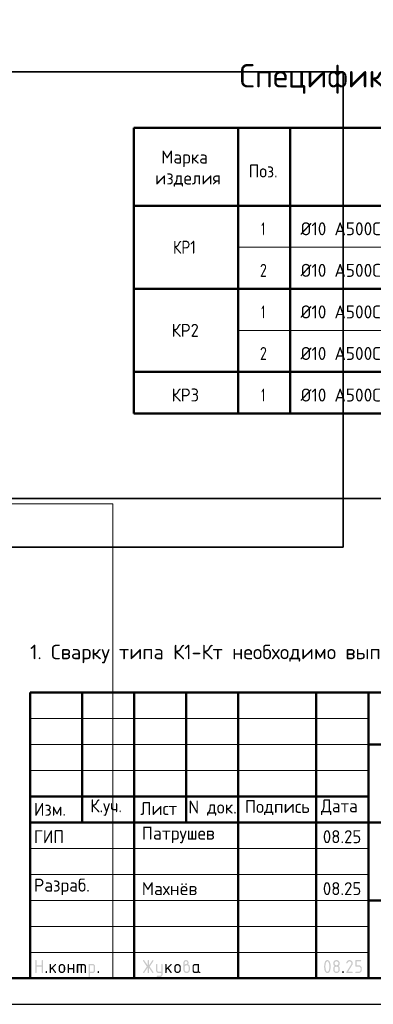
# Model space of a CAD drawing. Header units: millimetres. Extents: x 0 to 42000, y 0 to 29700.
# Tile 4 of 6: x 22801 to 29594, y 0 to 18951. Entities that reach past the tile are written whole.
import ezdxf

# ---------------------------------------------------------------- set-up
doc = ezdxf.new("R2010")
doc.units = ezdxf.units.MM
doc.layers.add('Standard', color=7, linetype='Continuous', lineweight=25)
doc.layers.add('Общий01', color=7, linetype='Continuous', lineweight=13)
doc.styles.add('ISOCPEUR', font='txt')

msp = doc.modelspace()

# ---------------------------------------------------------------- hatches: boundary and pattern name
at = {"layer": 'Standard', "linetype": 'Continuous', "lineweight": 25, "transparency": 33554687}
for points in [[(23099, 614), (23099, 839), (23099, 840), (23099, 842), (23099, 843), (23100, 844), (23100, 845), (23101, 846), (23101, 847), (23102, 848), (23103, 849), (23104, 850), (23105, 850), (23106, 851), (23107, 851), (23109, 851), (23110, 851), (23112, 851), (23113, 851), (23115, 851), (23116, 851), (23117, 851), (23118, 850), (23119, 850), (23120, 849), (23121, 848), (23122, 847), (23122, 846), (23123, 845), (23123, 844), (23124, 843), (23124, 842), (23124, 840), (23124, 839), (23124, 751), (23224, 751), (23224, 839), (23224, 840), (23224, 842), (23224, 843), (23225, 844), (23225, 845), (23226, 846), (23226, 847), (23227, 848), (23228, 849), (23229, 850), (23230, 850), (23231, 851), (23232, 851), (23233, 851), (23235, 851), (23236, 851), (23238, 851), (23239, 851), (23241, 851), (23242, 851), (23243, 850), (23244, 850), (23245, 849), (23246, 848), (23247, 847), (23247, 846), (23248, 845), (23248, 844), (23249, 843), (23249, 842), (23249, 840), (23249, 839), (23249, 614), (23249, 612), (23249, 611), (23249, 609), (23248, 608), (23248, 607), (23247, 606), (23247, 605), (23246, 604), (23245, 604), (23244, 603), (23243, 602), (23242, 602), (23241, 602), (23239, 601), (23238, 601), (23236, 601), (23235, 601), (23233, 601), (23232, 602), (23231, 602), (23230, 602), (23229, 603), (23228, 604), (23227, 604), (23226, 605), (23226, 606), (23225, 607), (23225, 608), (23224, 609), (23224, 611), (23224, 612), (23224, 614), (23224, 726), (23124, 726), (23124, 614), (23124, 612), (23124, 611), (23124, 609), (23123, 608), (23123, 607), (23122, 606), (23122, 605), (23121, 604), (23120, 604), (23119, 603), (23118, 602), (23117, 602), (23116, 602), (23115, 601), (23113, 601), (23112, 601), (23110, 601), (23109, 601), (23107, 602), (23106, 602), (23105, 602), (23104, 603), (23103, 604), (23102, 604), (23101, 605), (23101, 606), (23100, 607), (23100, 608), (23099, 609), (23099, 611), (23099, 612)], [(23399, 694), (23478, 773), (23478, 773), (23479, 774), (23480, 775), (23482, 775), (23483, 776), (23484, 776), (23485, 776), (23486, 776), (23488, 776), (23489, 776), (23491, 776), (23492, 775), (23493, 775), (23494, 774), (23495, 774), (23496, 773), (23497, 772), (23497, 771), (23498, 770), (23498, 769), (23499, 768), (23499, 767), (23499, 765), (23499, 764), (23499, 762), (23499, 761), (23498, 760), (23498, 759), (23497, 758), (23497, 757), (23496, 756), (23495, 755), (23440, 700), (23496, 621), (23498, 619), (23498, 617), (23499, 616), (23499, 614), (23499, 612), (23499, 611), (23499, 609), (23498, 608), (23498, 607), (23497, 606), (23497, 605), (23496, 604), (23495, 604), (23494, 603), (23493, 602), (23492, 602), (23491, 602), (23489, 601), (23488, 601), (23486, 601), (23485, 601), (23483, 602), (23482, 602), (23480, 603), (23479, 603), (23478, 604), (23477, 605), (23476, 607), (23422, 682), (23399, 659), (23399, 614), (23399, 612), (23399, 611), (23399, 609), (23398, 608), (23398, 607), (23397, 606), (23397, 605), (23396, 604), (23395, 604), (23394, 603), (23393, 602), (23392, 602), (23391, 602), (23389, 601), (23388, 601), (23386, 601), (23385, 601), (23383, 601), (23382, 602), (23381, 602), (23380, 602), (23379, 603), (23378, 604), (23377, 604), (23376, 605), (23376, 606), (23375, 607), (23375, 608), (23374, 609), (23374, 611), (23374, 612), (23374, 614), (23374, 764), (23374, 765), (23374, 767), (23374, 768), (23375, 769), (23375, 770), (23376, 771), (23376, 772), (23377, 773), (23378, 774), (23379, 774), (23380, 775), (23381, 775), (23382, 776), (23383, 776), (23385, 776), (23386, 776), (23388, 776), (23389, 776), (23391, 776), (23392, 775), (23393, 775), (23394, 774), (23395, 774), (23396, 773), (23397, 772), (23397, 771), (23398, 770), (23398, 769), (23399, 768), (23399, 767), (23399, 765), (23399, 764)], [(23749, 676), (23749, 614), (23749, 612), (23748, 611), (23748, 609), (23748, 608), (23747, 607), (23747, 606), (23746, 605), (23746, 604), (23745, 604), (23744, 603), (23743, 602), (23742, 602), (23740, 602), (23739, 601), (23738, 601), (23736, 601), (23735, 601), (23733, 601), (23732, 602), (23731, 602), (23729, 602), (23729, 603), (23728, 604), (23727, 604), (23726, 605), (23725, 606), (23725, 607), (23724, 608), (23724, 609), (23724, 611), (23724, 612), (23724, 614), (23724, 764), (23724, 765), (23724, 767), (23724, 768), (23724, 769), (23725, 770), (23725, 771), (23726, 772), (23727, 773), (23728, 774), (23729, 774), (23729, 775), (23731, 775), (23732, 776), (23733, 776), (23735, 776), (23736, 776), (23738, 776), (23739, 776), (23740, 776), (23742, 775), (23743, 775), (23744, 774), (23745, 774), (23746, 773), (23746, 772), (23747, 771), (23747, 770), (23748, 769), (23748, 768), (23748, 767), (23749, 765), (23749, 764), (23749, 701), (23823, 701), (23823, 764), (23823, 765), (23824, 767), (23824, 768), (23824, 769), (23825, 770), (23825, 771), (23826, 772), (23826, 773), (23827, 774), (23828, 774), (23829, 775), (23830, 775), (23832, 776), (23833, 776), (23834, 776), (23836, 776), (23837, 776), (23839, 776), (23840, 776), (23841, 775), (23843, 775), (23843, 774), (23844, 774), (23845, 773), (23846, 772), (23847, 771), (23847, 770), (23848, 769), (23848, 768), (23848, 767), (23848, 765), (23848, 764), (23848, 614), (23848, 612), (23848, 611), (23848, 609), (23848, 608), (23847, 607), (23847, 606), (23846, 605), (23845, 604), (23844, 604), (23843, 603), (23843, 602), (23841, 602), (23840, 602), (23839, 601), (23837, 601), (23836, 601), (23834, 601), (23833, 601), (23832, 602), (23830, 602), (23829, 602), (23828, 603), (23827, 604), (23826, 604), (23826, 605), (23825, 606), (23825, 607), (23824, 608), (23824, 609), (23824, 611), (23823, 612), (23823, 614), (23823, 676)], [(23911, 776), (24023, 776), (24026, 776), (24028, 776), (24031, 776), (24033, 775), (24036, 775), (24038, 774), (24040, 773), (24043, 773), (24045, 772), (24047, 770), (24049, 769), (24051, 768), (24053, 767), (24055, 765), (24057, 763), (24059, 762), (24061, 760), (24062, 758), (24064, 756), (24065, 754), (24067, 752), (24068, 750), (24069, 748), (24070, 745), (24071, 743), (24071, 741), (24072, 739), (24072, 736), (24073, 734), (24073, 731), (24073, 729), (24073, 726), (24073, 614), (24073, 612), (24073, 611), (24073, 609), (24073, 608), (24072, 607), (24072, 606), (24071, 605), (24070, 604), (24069, 604), (24068, 603), (24067, 602), (24066, 602), (24065, 602), (24064, 601), (24062, 601), (24061, 601), (24059, 601), (24058, 601), (24057, 602), (24055, 602), (24054, 602), (24053, 603), (24052, 604), (24051, 604), (24051, 605), (24050, 606), (24049, 607), (24049, 608), (24049, 609), (24048, 611), (24048, 612), (24048, 614), (24048, 726), (24048, 729), (24048, 731), (24047, 734), (24046, 736), (24046, 738), (24044, 740), (24043, 742), (24041, 744), (24039, 746), (24037, 747), (24035, 748), (24033, 749), (24031, 750), (24028, 751), (24026, 751), (24023, 751), (23998, 751), (23998, 614), (23998, 612), (23998, 611), (23998, 609), (23998, 608), (23997, 607), (23997, 606), (23996, 605), (23995, 604), (23995, 604), (23994, 603), (23993, 602), (23991, 602), (23990, 602), (23989, 601), (23987, 601), (23986, 601), (23984, 601), (23983, 601), (23982, 602), (23980, 602), (23979, 602), (23978, 603), (23977, 604), (23977, 604), (23976, 605), (23975, 606), (23975, 607), (23974, 608), (23974, 609), (23974, 611), (23973, 612), (23973, 614), (23973, 751), (23924, 751), (23924, 614), (23924, 612), (23923, 611), (23923, 609), (23923, 608), (23922, 607), (23922, 606), (23921, 605), (23920, 604), (23920, 604), (23919, 603), (23918, 602), (23916, 602), (23915, 602), (23914, 601), (23913, 601), (23911, 601), (23909, 601), (23908, 601), (23907, 602), (23906, 602), (23904, 602), (23903, 603), (23902, 604), (23902, 604), (23901, 605), (23900, 606), (23900, 607), (23899, 608), (23899, 609), (23899, 611), (23898, 612), (23898, 614), (23898, 764), (23898, 765), (23899, 767), (23899, 768), (23899, 769), (23900, 770), (23900, 771), (23901, 772), (23902, 773), (23902, 774), (23903, 774), (23904, 775), (23905, 775), (23907, 776), (23908, 776), (23909, 776)], [(25259, 704), (25194, 607), (25193, 605), (25192, 604), (25191, 603), (25190, 603), (25188, 602), (25187, 602), (25185, 601), (25183, 601), (25182, 601), (25180, 601), (25179, 602), (25178, 602), (25177, 603), (25176, 603), (25175, 604), (25174, 605), (25173, 605), (25173, 606), (25172, 607), (25172, 609), (25171, 610), (25171, 611), (25171, 613), (25171, 614), (25171, 616), (25172, 618), (25172, 619), (25173, 621), (25243, 726), (25173, 832), (25172, 833), (25172, 835), (25171, 837), (25171, 838), (25171, 840), (25171, 841), (25171, 843), (25172, 844), (25172, 845), (25173, 846), (25173, 847), (25174, 848), (25175, 849), (25176, 849), (25177, 850), (25178, 850), (25179, 851), (25181, 851), (25182, 851), (25184, 851), (25185, 851), (25187, 851), (25188, 851), (25189, 850), (25191, 849), (25192, 848), (25193, 847), (25194, 846), (25259, 749), (25259, 839), (25259, 840), (25259, 842), (25259, 843), (25259, 844), (25260, 845), (25260, 846), (25261, 847), (25262, 848), (25262, 849), (25263, 850), (25264, 850), (25266, 851), (25267, 851), (25268, 851), (25269, 851), (25271, 851), (25273, 851), (25274, 851), (25275, 851), (25277, 851), (25278, 850), (25279, 850), (25280, 849), (25280, 848), (25281, 847), (25282, 846), (25282, 845), (25283, 844), (25283, 843), (25283, 842), (25284, 840), (25284, 839), (25284, 749), (25348, 846), (25349, 847), (25350, 848), (25351, 849), (25353, 850), (25354, 851), (25356, 851), (25357, 851), (25359, 851), (25360, 851), (25361, 851), (25362, 851), (25363, 850), (25365, 850), (25366, 849), (25367, 848), (25367, 847), (25368, 847), (25369, 846), (25370, 845), (25370, 843), (25371, 842), (25371, 841), (25371, 840), (25371, 839), (25371, 837), (25371, 835), (25370, 833), (25369, 832), (25299, 726), (25369, 621), (25370, 619), (25371, 617), (25371, 616), (25371, 614), (25371, 613), (25371, 611), (25371, 610), (25370, 609), (25370, 608), (25369, 607), (25368, 606), (25368, 605), (25367, 604), (25366, 603), (25365, 603), (25364, 602), (25363, 602), (25361, 602), (25360, 601), (25359, 601), (25357, 601), (25356, 602), (25354, 602), (25353, 603), (25351, 603), (25350, 604), (25349, 605), (25348, 607), (25284, 704), (25284, 614), (25284, 612), (25283, 611), (25283, 609), (25283, 608), (25282, 607), (25282, 606), (25281, 605), (25280, 604), (25280, 604), (25279, 603), (25278, 602), (25277, 602), (25275, 602), (25274, 601), (25273, 601), (25271, 601), (25269, 601), (25268, 601), (25267, 602), (25266, 602), (25264, 602), (25263, 603), (25262, 604), (25262, 604), (25261, 605), (25260, 606), (25260, 607), (25259, 608), (25259, 609), (25259, 611), (25259, 612), (25259, 614)], [(25521, 576), (25521, 601), (25471, 601), (25468, 601), (25466, 602), (25463, 602), (25461, 602), (25458, 603), (25456, 603), (25454, 604), (25452, 605), (25449, 606), (25447, 607), (25445, 608), (25443, 609), (25441, 611), (25439, 612), (25437, 614), (25436, 616), (25434, 618), (25432, 620), (25431, 622), (25429, 624), (25428, 626), (25427, 628), (25426, 630), (25425, 632), (25424, 634), (25423, 637), (25422, 639), (25422, 641), (25422, 644), (25421, 646), (25421, 649), (25421, 651), (25421, 764), (25421, 765), (25421, 767), (25421, 768), (25422, 769), (25422, 770), (25423, 771), (25423, 772), (25424, 773), (25425, 774), (25426, 774), (25427, 775), (25428, 775), (25429, 776), (25431, 776), (25432, 776), (25434, 776), (25435, 776), (25437, 776), (25438, 776), (25439, 775), (25440, 775), (25441, 774), (25442, 774), (25443, 773), (25444, 772), (25444, 771), (25445, 770), (25445, 769), (25446, 768), (25446, 767), (25446, 765), (25446, 764), (25446, 651), (25446, 649), (25447, 646), (25447, 644), (25448, 642), (25449, 640), (25450, 638), (25452, 636), (25454, 634), (25455, 632), (25457, 630), (25459, 629), (25462, 628), (25464, 627), (25466, 627), (25468, 626), (25471, 626), (25521, 626), (25521, 764), (25521, 765), (25521, 767), (25521, 768), (25522, 769), (25522, 770), (25523, 771), (25523, 772), (25524, 773), (25525, 774), (25526, 774), (25527, 775), (25528, 775), (25529, 776), (25530, 776), (25532, 776), (25533, 776), (25535, 776), (25536, 776), (25538, 776), (25539, 775), (25540, 775), (25541, 774), (25542, 774), (25543, 773), (25544, 772), (25544, 771), (25545, 770), (25545, 769), (25545, 768), (25546, 767), (25546, 765), (25546, 764), (25546, 576), (25546, 574), (25546, 571), (25545, 569), (25545, 566), (25545, 564), (25544, 562), (25543, 559), (25542, 557), (25541, 555), (25540, 553), (25539, 551), (25538, 549), (25537, 547), (25535, 545), (25533, 543), (25532, 541), (25530, 539), (25528, 538), (25526, 536), (25524, 535), (25522, 533), (25520, 532), (25518, 531), (25516, 530), (25514, 529), (25511, 528), (25509, 528), (25507, 527), (25504, 527), (25502, 527), (25499, 526), (25497, 526), (25446, 526), (25445, 526), (25443, 527), (25442, 527), (25441, 527), (25440, 528), (25439, 528), (25438, 529), (25437, 529), (25436, 530), (25435, 531), (25435, 532), (25434, 533), (25434, 535), (25434, 536), (25434, 537), (25434, 539), (25434, 540), (25434, 541), (25434, 542), (25435, 544), (25435, 545), (25436, 546), (25436, 547), (25437, 548), (25438, 549), (25439, 549), (25440, 550), (25442, 550), (25443, 551), (25444, 551), (25445, 551), (25446, 551), (25496, 551), (25499, 551), (25501, 552), (25503, 552), (25506, 553), (25508, 554), (25510, 555), (25512, 557), (25514, 558), (25515, 560), (25517, 562), (25518, 564), (25519, 566), (25520, 568), (25520, 571), (25521, 573)], [(25621, 694), (25700, 773), (25700, 773), (25701, 774), (25702, 775), (25704, 775), (25705, 776), (25706, 776), (25707, 776), (25708, 776), (25710, 776), (25711, 776), (25713, 776), (25714, 775), (25715, 775), (25716, 774), (25717, 774), (25718, 773), (25719, 772), (25719, 771), (25720, 770), (25720, 769), (25721, 768), (25721, 767), (25721, 765), (25721, 764), (25721, 762), (25721, 761), (25721, 760), (25720, 759), (25720, 758), (25719, 757), (25718, 756), (25717, 755), (25662, 700), (25719, 621), (25720, 619), (25720, 617), (25721, 616), (25721, 614), (25721, 612), (25721, 611), (25721, 609), (25720, 608), (25720, 607), (25719, 606), (25719, 605), (25718, 604), (25717, 604), (25716, 603), (25715, 602), (25714, 602), (25713, 602), (25711, 601), (25710, 601), (25708, 601), (25707, 601), (25705, 602), (25704, 602), (25703, 603), (25701, 603), (25700, 604), (25699, 605), (25698, 607), (25644, 682), (25621, 659), (25621, 614), (25621, 612), (25621, 611), (25621, 609), (25620, 608), (25620, 607), (25619, 606), (25619, 605), (25618, 604), (25617, 604), (25616, 603), (25615, 602), (25614, 602), (25613, 602), (25611, 601), (25610, 601), (25608, 601), (25607, 601), (25606, 601), (25604, 602), (25603, 602), (25602, 602), (25601, 603), (25600, 604), (25599, 604), (25598, 605), (25598, 606), (25597, 607), (25597, 608), (25596, 609), (25596, 611), (25596, 612), (25596, 614), (25596, 764), (25596, 765), (25596, 767), (25596, 768), (25597, 769), (25597, 770), (25598, 771), (25598, 772), (25599, 773), (25600, 774), (25601, 774), (25602, 775), (25603, 775), (25604, 776), (25606, 776), (25607, 776), (25608, 776), (25610, 776), (25611, 776), (25613, 776), (25614, 775), (25615, 775), (25616, 774), (25617, 774), (25618, 773), (25619, 772), (25619, 771), (25620, 770), (25620, 769), (25621, 768), (25621, 767), (25621, 765), (25621, 764)], [(29137, 851), (29140, 851), (29144, 851), (29147, 851), (29150, 850), (29153, 850), (29156, 849), (29158, 848), (29161, 847), (29164, 846), (29167, 844), (29169, 843), (29172, 841), (29174, 839), (29177, 837), (29179, 835), (29181, 833), (29184, 831), (29186, 828), (29188, 826), (29189, 823), (29191, 821), (29193, 818), (29194, 816), (29195, 813), (29196, 810), (29197, 807), (29198, 804), (29198, 801), (29199, 798), (29199, 795), (29200, 792), (29200, 789), (29200, 784), (29199, 780), (29198, 775), (29197, 771), (29195, 766), (29193, 762), (29191, 757), (29188, 753), (29110, 626), (29187, 626), (29189, 626), (29190, 626), (29191, 626), (29193, 626), (29194, 625), (29195, 625), (29196, 624), (29197, 623), (29197, 622), (29198, 621), (29198, 620), (29199, 619), (29199, 618), (29199, 617), (29200, 615), (29200, 614), (29200, 612), (29199, 611), (29199, 610), (29199, 608), (29198, 607), (29198, 606), (29197, 605), (29197, 604), (29196, 604), (29195, 603), (29194, 602), (29193, 602), (29191, 602), (29190, 601), (29189, 601), (29187, 601), (29087, 601), (29086, 601), (29084, 601), (29083, 602), (29082, 602), (29081, 602), (29080, 603), (29079, 604), (29078, 604), (29077, 605), (29076, 606), (29076, 607), (29075, 608), (29075, 609), (29075, 611), (29075, 612), (29075, 614), (29075, 616), (29075, 617), (29076, 619), (29077, 621), (29168, 768), (29170, 771), (29171, 773), (29172, 776), (29173, 778), (29174, 781), (29174, 783), (29175, 786), (29175, 789), (29175, 793), (29174, 796), (29173, 800), (29172, 803), (29171, 806), (29168, 809), (29166, 813), (29164, 815), (29161, 818), (29158, 820), (29155, 822), (29152, 823), (29148, 825), (29145, 826), (29141, 826), (29137, 826), (29135, 826), (29132, 826), (29129, 825), (29127, 824), (29124, 823), (29122, 822), (29119, 820), (29117, 818), (29114, 816), (29112, 814), (29110, 812), (29107, 809), (29105, 806), (29103, 802), (29100, 799), (29098, 795), (29097, 793), (29096, 792), (29095, 791), (29094, 790), (29092, 790), (29091, 789), (29089, 789), (29087, 789), (29086, 789), (29084, 789), (29083, 789), (29082, 790), (29081, 790), (29080, 791), (29079, 791), (29078, 792), (29077, 793), (29076, 794), (29076, 795), (29075, 796), (29075, 797), (29075, 798), (29075, 800), (29075, 801), (29075, 803), (29075, 804), (29075, 805), (29076, 806), (29079, 812), (29082, 817), (29085, 822), (29088, 826), (29092, 830), (29095, 834), (29099, 837), (29103, 840), (29107, 843), (29111, 845), (29115, 847), (29119, 848), (29123, 850), (29128, 851), (29132, 851)], [(29250, 739), (29250, 839), (29250, 840), (29250, 842), (29250, 843), (29250, 844), (29251, 845), (29251, 846), (29252, 847), (29253, 848), (29253, 849), (29254, 850), (29255, 850), (29257, 851), (29258, 851), (29259, 851), (29261, 851), (29262, 851), (29349, 851), (29351, 851), (29352, 851), (29354, 851), (29355, 851), (29356, 850), (29357, 850), (29358, 849), (29359, 848), (29359, 847), (29360, 846), (29361, 845), (29361, 844), (29361, 843), (29362, 842), (29362, 840), (29362, 839), (29362, 837), (29362, 836), (29361, 834), (29361, 833), (29361, 832), (29360, 831), (29359, 830), (29359, 829), (29358, 829), (29357, 828), (29356, 827), (29355, 827), (29354, 827), (29352, 826), (29351, 826), (29349, 826), (29275, 826), (29275, 751), (29312, 751), (29315, 751), (29318, 751), (29321, 751), (29324, 750), (29327, 750), (29330, 749), (29333, 748), (29336, 747), (29339, 746), (29341, 744), (29344, 743), (29347, 741), (29349, 739), (29351, 737), (29354, 735), (29356, 733), (29358, 731), (29360, 728), (29362, 726), (29364, 723), (29366, 721), (29367, 718), (29369, 715), (29370, 713), (29371, 710), (29372, 707), (29373, 704), (29373, 701), (29374, 698), (29374, 695), (29374, 692), (29374, 689), (29374, 664), (29374, 661), (29374, 657), (29374, 654), (29373, 651), (29373, 648), (29372, 645), (29371, 643), (29370, 640), (29369, 637), (29367, 634), (29366, 632), (29364, 629), (29362, 627), (29360, 624), (29358, 622), (29356, 620), (29354, 617), (29351, 615), (29349, 613), (29346, 612), (29344, 610), (29341, 608), (29339, 607), (29336, 606), (29333, 605), (29330, 604), (29327, 603), (29324, 602), (29321, 602), (29318, 602), (29315, 601), (29312, 601), (29262, 601), (29261, 601), (29259, 601), (29258, 602), (29257, 602), (29255, 602), (29254, 603), (29253, 604), (29253, 604), (29252, 605), (29251, 606), (29251, 607), (29250, 608), (29250, 610), (29250, 611), (29250, 612), (29250, 614), (29250, 615), (29250, 617), (29250, 618), (29250, 619), (29251, 620), (29251, 621), (29252, 622), (29253, 623), (29253, 624), (29254, 625), (29255, 625), (29257, 626), (29258, 626), (29259, 626), (29261, 626), (29262, 626), (29312, 626), (29316, 626), (29319, 627), (29323, 628), (29326, 629), (29330, 630), (29333, 632), (29336, 634), (29338, 637), (29341, 640), (29343, 643), (29345, 646), (29347, 649), (29348, 653), (29349, 656), (29349, 660), (29349, 664), (29349, 689), (29349, 693), (29349, 696), (29348, 700), (29347, 703), (29345, 707), (29343, 710), (29341, 713), (29338, 715), (29336, 718), (29333, 720), (29330, 722), (29326, 724), (29323, 725), (29319, 726), (29316, 726), (29312, 726), (29262, 726), (29261, 726), (29259, 726), (29258, 727), (29257, 727), (29255, 727), (29254, 728), (29253, 729), (29253, 729), (29252, 730), (29251, 731), (29251, 732), (29250, 733), (29250, 734), (29250, 736), (29250, 737)], [(23299, 626), (23299, 628), (23299, 629), (23299, 631), (23300, 632), (23300, 633), (23301, 634), (23301, 635), (23302, 636), (23303, 637), (23304, 637), (23305, 638), (23306, 638), (23307, 638), (23309, 639), (23310, 639), (23312, 639), (23313, 639), (23314, 639), (23316, 638), (23317, 638), (23318, 638), (23319, 637), (23320, 637), (23321, 636), (23322, 635), (23322, 634), (23323, 633), (23323, 632), (23324, 631), (23324, 629), (23324, 628), (23324, 626), (23324, 614), (23324, 612), (23324, 611), (23324, 610), (23323, 608), (23323, 607), (23322, 606), (23322, 605), (23321, 604), (23320, 604), (23319, 603), (23318, 602), (23317, 602), (23316, 602), (23314, 601), (23313, 601), (23312, 601), (23310, 601), (23309, 601), (23307, 602), (23306, 602), (23305, 602), (23304, 603), (23303, 604), (23302, 604), (23301, 605), (23301, 606), (23300, 607), (23300, 608), (23299, 610), (23299, 611), (23299, 612), (23299, 614)], [(24298, 626), (24298, 628), (24298, 629), (24299, 631), (24299, 632), (24299, 633), (24300, 634), (24301, 635), (24301, 636), (24302, 637), (24303, 637), (24304, 638), (24305, 638), (24307, 638), (24308, 639), (24309, 639), (24311, 639), (24312, 639), (24314, 639), (24315, 638), (24316, 638), (24317, 638), (24318, 637), (24319, 637), (24320, 636), (24321, 635), (24322, 634), (24322, 633), (24323, 632), (24323, 631), (24323, 629), (24323, 628), (24323, 626), (24323, 614), (24323, 612), (24323, 611), (24323, 610), (24323, 608), (24322, 607), (24322, 606), (24321, 605), (24320, 604), (24319, 604), (24318, 603), (24317, 602), (24316, 602), (24315, 602), (24314, 601), (24312, 601), (24311, 601), (24309, 601), (24308, 601), (24307, 602), (24305, 602), (24304, 602), (24303, 603), (24302, 604), (24301, 604), (24301, 605), (24300, 606), (24299, 607), (24299, 608), (24299, 610), (24298, 611), (24298, 612), (24298, 614)], [(29000, 626), (29000, 628), (29000, 629), (29000, 631), (29001, 632), (29001, 633), (29002, 634), (29002, 635), (29003, 636), (29004, 637), (29005, 637), (29006, 638), (29007, 638), (29008, 638), (29009, 639), (29011, 639), (29012, 639), (29014, 639), (29015, 639), (29017, 638), (29018, 638), (29019, 638), (29020, 637), (29021, 637), (29022, 636), (29023, 635), (29023, 634), (29024, 633), (29024, 632), (29024, 631), (29025, 629), (29025, 628), (29025, 626), (29025, 614), (29025, 612), (29025, 611), (29024, 610), (29024, 608), (29024, 607), (29023, 606), (29023, 605), (29022, 604), (29021, 604), (29020, 603), (29019, 602), (29018, 602), (29017, 602), (29015, 601), (29014, 601), (29012, 601), (29011, 601), (29009, 601), (29008, 602), (29007, 602), (29006, 602), (29005, 603), (29004, 604), (29003, 604), (29002, 605), (29002, 606), (29001, 607), (29001, 608), (29000, 610), (29000, 611), (29000, 612), (29000, 614)]]:
    msp.add_hatch(color=7, dxfattribs=at).paths.add_polyline_path(points, flags=16)
h = msp.add_hatch(color=7, dxfattribs=at)
h.paths.add_polyline_path([(23549, 664), (23549, 714), (23549, 717), (23549, 720), (23549, 723), (23550, 726), (23550, 729), (23551, 732), (23552, 735), (23553, 738), (23554, 740), (23556, 743), (23557, 746), (23559, 748), (23561, 751), (23563, 753), (23565, 756), (23567, 758), (23569, 760), (23572, 762), (23574, 764), (23577, 766), (23579, 768), (23582, 769), (23584, 770), (23587, 772), (23590, 773), (23593, 774), (23596, 774), (23599, 775), (23602, 776), (23605, 776), (23608, 776), (23611, 776), (23614, 776), (23618, 776), (23621, 776), (23624, 775), (23627, 774), (23630, 774), (23633, 773), (23635, 772), (23638, 770), (23641, 769), (23643, 768), (23646, 766), (23648, 764), (23651, 762), (23653, 760), (23655, 758), (23658, 756), (23660, 753), (23662, 751), (23663, 749), (23665, 746), (23666, 743), (23668, 741), (23669, 738), (23670, 735), (23671, 732), (23672, 729), (23672, 726), (23673, 723), (23673, 720), (23674, 717), (23674, 714), (23674, 664), (23674, 660), (23673, 657), (23673, 654), (23672, 651), (23672, 648), (23671, 645), (23670, 642), (23669, 640), (23668, 637), (23666, 634), (23665, 632), (23663, 629), (23662, 627), (23660, 624), (23658, 622), (23655, 620), (23653, 617), (23651, 615), (23648, 613), (23646, 612), (23643, 610), (23641, 608), (23638, 607), (23635, 606), (23632, 605), (23629, 604), (23627, 603), (23624, 602), (23621, 602), (23617, 602), (23614, 601), (23611, 601), (23608, 601), (23605, 602), (23602, 602), (23599, 602), (23596, 603), (23593, 604), (23590, 605), (23587, 606), (23584, 607), (23582, 608), (23579, 610), (23577, 612), (23574, 613), (23572, 615), (23569, 617), (23567, 620), (23565, 622), (23563, 624), (23561, 627), (23559, 629), (23557, 632), (23556, 634), (23554, 637), (23553, 640), (23552, 642), (23551, 645), (23550, 648), (23550, 651), (23549, 654), (23549, 657), (23549, 660)], flags=16)
h.paths.add_polyline_path([(23648, 664), (23648, 714), (23648, 718), (23648, 721), (23647, 725), (23646, 728), (23644, 732), (23642, 735), (23640, 738), (23638, 740), (23635, 743), (23632, 745), (23629, 747), (23625, 749), (23622, 750), (23619, 751), (23615, 751), (23611, 751), (23607, 751), (23604, 751), (23600, 750), (23597, 749), (23594, 747), (23590, 745), (23587, 743), (23585, 740), (23582, 738), (23580, 735), (23578, 732), (23577, 728), (23575, 725), (23574, 721), (23574, 718), (23574, 714), (23574, 664), (23574, 660), (23574, 656), (23575, 653), (23577, 649), (23578, 646), (23580, 643), (23582, 640), (23585, 637), (23587, 634), (23590, 632), (23593, 630), (23597, 629), (23600, 628), (23604, 627), (23607, 626), (23611, 626), (23615, 626), (23619, 627), (23622, 628), (23625, 629), (23629, 630), (23632, 633), (23635, 635), (23638, 637), (23640, 640), (23642, 643), (23644, 646), (23646, 649), (23647, 653), (23648, 656), (23648, 660)])
h = msp.add_hatch(color=7, dxfattribs=at)
h.paths.add_polyline_path([(24123, 764), (24123, 765), (24124, 767), (24124, 768), (24124, 769), (24125, 770), (24125, 771), (24126, 772), (24127, 773), (24127, 774), (24128, 774), (24129, 775), (24130, 775), (24132, 776), (24133, 776), (24134, 776), (24136, 776), (24198, 776), (24201, 776), (24203, 776), (24206, 776), (24208, 775), (24211, 775), (24213, 774), (24215, 773), (24218, 773), (24220, 772), (24222, 770), (24224, 769), (24226, 768), (24228, 767), (24230, 765), (24232, 763), (24234, 762), (24236, 760), (24237, 758), (24239, 756), (24240, 754), (24241, 752), (24243, 750), (24244, 748), (24245, 746), (24245, 743), (24246, 741), (24247, 739), (24247, 736), (24248, 734), (24248, 731), (24248, 729), (24248, 726), (24248, 651), (24248, 649), (24248, 646), (24248, 644), (24247, 641), (24247, 639), (24246, 637), (24245, 634), (24245, 632), (24244, 630), (24243, 628), (24241, 626), (24240, 624), (24239, 622), (24237, 620), (24236, 618), (24234, 616), (24232, 614), (24230, 612), (24228, 611), (24226, 609), (24224, 608), (24222, 607), (24220, 606), (24218, 605), (24215, 604), (24213, 603), (24211, 603), (24208, 602), (24206, 602), (24203, 602), (24201, 601), (24198, 601), (24148, 601), (24148, 539), (24148, 537), (24148, 536), (24148, 535), (24148, 533), (24147, 532), (24147, 531), (24146, 530), (24145, 529), (24145, 529), (24144, 528), (24143, 528), (24141, 527), (24140, 527), (24139, 527), (24138, 526), (24136, 526), (24134, 526), (24133, 527), (24132, 527), (24130, 527), (24129, 528), (24128, 528), (24127, 529), (24127, 529), (24126, 530), (24125, 531), (24125, 532), (24124, 533), (24124, 535), (24124, 536), (24123, 537), (24123, 539)], flags=16)
h.paths.add_polyline_path([(24148, 751), (24148, 626), (24198, 626), (24201, 626), (24203, 627), (24206, 627), (24208, 628), (24210, 629), (24212, 630), (24214, 632), (24216, 634), (24218, 635), (24219, 637), (24220, 639), (24221, 642), (24222, 644), (24223, 646), (24223, 649), (24223, 651), (24223, 726), (24223, 729), (24223, 731), (24222, 734), (24221, 736), (24220, 738), (24219, 740), (24218, 742), (24216, 744), (24214, 746), (24212, 747), (24210, 748), (24208, 749), (24206, 750), (24203, 751), (24201, 751), (24198, 751)])
h = msp.add_hatch(color=7, dxfattribs=at)
h.paths.add_polyline_path([(25771, 664), (25771, 714), (25771, 717), (25771, 720), (25771, 723), (25772, 726), (25773, 729), (25773, 732), (25774, 735), (25775, 738), (25777, 740), (25778, 743), (25779, 746), (25781, 748), (25783, 751), (25785, 753), (25787, 756), (25789, 758), (25791, 760), (25794, 762), (25796, 764), (25799, 766), (25801, 768), (25804, 769), (25806, 770), (25809, 772), (25812, 773), (25815, 774), (25818, 774), (25821, 775), (25824, 776), (25827, 776), (25830, 776), (25833, 776), (25836, 776), (25840, 776), (25843, 776), (25846, 775), (25849, 774), (25852, 774), (25855, 773), (25857, 772), (25860, 770), (25863, 769), (25865, 768), (25868, 766), (25871, 764), (25873, 762), (25875, 760), (25878, 758), (25880, 756), (25882, 753), (25884, 751), (25885, 749), (25887, 746), (25889, 743), (25890, 741), (25891, 738), (25892, 735), (25893, 732), (25894, 729), (25894, 726), (25895, 723), (25895, 720), (25896, 717), (25896, 714), (25896, 664), (25896, 660), (25895, 657), (25895, 654), (25894, 651), (25894, 648), (25893, 645), (25892, 642), (25891, 640), (25890, 637), (25888, 634), (25887, 632), (25885, 629), (25884, 627), (25882, 624), (25880, 622), (25877, 620), (25875, 617), (25873, 615), (25870, 613), (25868, 612), (25865, 610), (25863, 608), (25860, 607), (25857, 606), (25854, 605), (25852, 604), (25849, 603), (25846, 602), (25843, 602), (25840, 602), (25836, 601), (25833, 601), (25830, 601), (25827, 602), (25824, 602), (25821, 602), (25818, 603), (25815, 604), (25812, 605), (25809, 606), (25806, 607), (25804, 608), (25801, 610), (25799, 612), (25796, 613), (25794, 615), (25791, 617), (25789, 620), (25787, 622), (25785, 624), (25783, 627), (25781, 629), (25779, 632), (25778, 634), (25777, 637), (25775, 640), (25774, 642), (25773, 645), (25773, 648), (25772, 651), (25771, 654), (25771, 657), (25771, 660)], flags=16)
h.paths.add_polyline_path([(25871, 664), (25871, 714), (25871, 718), (25870, 721), (25869, 725), (25868, 728), (25866, 732), (25864, 735), (25862, 738), (25860, 740), (25857, 743), (25854, 745), (25851, 747), (25848, 749), (25844, 750), (25841, 751), (25837, 751), (25833, 751), (25829, 751), (25826, 751), (25822, 750), (25819, 749), (25816, 747), (25813, 745), (25810, 743), (25807, 740), (25804, 738), (25802, 735), (25800, 732), (25799, 728), (25797, 725), (25797, 721), (25796, 718), (25796, 714), (25796, 664), (25796, 660), (25797, 656), (25797, 653), (25799, 649), (25800, 646), (25802, 643), (25804, 640), (25807, 637), (25809, 634), (25812, 632), (25815, 630), (25819, 629), (25822, 628), (25826, 627), (25829, 626), (25833, 626), (25837, 626), (25841, 627), (25844, 628), (25848, 629), (25851, 630), (25854, 633), (25857, 635), (25860, 637), (25862, 640), (25864, 643), (25866, 646), (25868, 649), (25869, 653), (25870, 656), (25871, 660)])
h = msp.add_hatch(color=7, dxfattribs=at)
h.paths.add_polyline_path([(25971, 764), (25975, 767), (25979, 769), (25982, 772), (25986, 773), (25990, 775), (25993, 775), (25997, 776), (26000, 776), (26002, 776), (26004, 777), (26006, 777), (26007, 778), (26009, 779), (26011, 781), (26013, 783), (26014, 785), (26016, 787), (26017, 789), (26018, 791), (26019, 793), (26020, 795), (26020, 797), (26021, 799), (26021, 801), (26021, 804), (26020, 806), (26020, 809), (26019, 811), (26018, 813), (26017, 815), (26015, 817), (26014, 819), (26012, 821), (26010, 822), (26008, 824), (26005, 824), (26003, 825), (26001, 826), (25998, 826), (25996, 826), (25993, 826), (25991, 826), (25988, 825), (25986, 824), (25984, 823), (25982, 822), (25980, 821), (25978, 819), (25976, 817), (25975, 815), (25973, 813), (25973, 811), (25972, 809), (25971, 806), (25971, 804), (25971, 801)])
h.paths.add_polyline_path([(26033, 771), (26037, 769), (26041, 767), (26045, 765), (26048, 762), (26052, 759), (26055, 756), (26058, 752), (26060, 748), (26063, 744), (26065, 740), (26067, 736), (26068, 732), (26069, 727), (26070, 723), (26070, 718), (26070, 714), (26070, 664), (26070, 661), (26070, 657), (26070, 654), (26069, 651), (26069, 648), (26068, 645), (26067, 642), (26066, 640), (26065, 637), (26063, 634), (26062, 632), (26060, 629), (26058, 627), (26056, 624), (26054, 622), (26052, 619), (26050, 617), (26048, 615), (26045, 613), (26043, 612), (26040, 610), (26037, 608), (26035, 607), (26032, 606), (26029, 605), (26026, 604), (26024, 603), (26021, 602), (26018, 602), (26014, 602), (26011, 601), (26008, 601), (26005, 601), (26002, 602), (25999, 602), (25996, 602), (25993, 603), (25990, 604), (25987, 605), (25984, 606), (25981, 607), (25979, 608), (25976, 610), (25973, 612), (25971, 613), (25968, 615), (25966, 617), (25964, 620), (25962, 622), (25960, 624), (25958, 627), (25956, 629), (25954, 632), (25953, 634), (25951, 637), (25950, 640), (25949, 643), (25948, 645), (25947, 648), (25947, 651), (25946, 654), (25946, 657), (25946, 661), (25946, 664), (25946, 801), (25946, 804), (25946, 806), (25946, 809), (25947, 811), (25947, 814), (25948, 816), (25948, 818), (25949, 821), (25950, 823), (25951, 825), (25953, 827), (25954, 829), (25955, 831), (25957, 833), (25958, 835), (25960, 837), (25962, 839), (25964, 840), (25966, 842), (25968, 843), (25970, 845), (25972, 846), (25974, 847), (25976, 848), (25979, 849), (25981, 849), (25983, 850), (25986, 850), (25988, 851), (25990, 851), (25993, 851), (25996, 851), (25998, 851), (26001, 851), (26003, 851), (26006, 850), (26008, 850), (26010, 849), (26013, 849), (26015, 848), (26017, 847), (26019, 846), (26021, 844), (26023, 843), (26025, 842), (26027, 840), (26029, 839), (26031, 837), (26033, 835), (26034, 833), (26036, 831), (26037, 829), (26039, 827), (26040, 825), (26041, 823), (26042, 821), (26043, 818), (26043, 816), (26044, 814), (26045, 811), (26045, 809), (26045, 806), (26045, 804), (26045, 801), (26045, 797), (26045, 792), (26044, 788), (26042, 784), (26041, 781), (26038, 777), (26036, 774)], flags=16)
h.paths.add_polyline_path([(26045, 664), (26045, 714), (26045, 718), (26045, 721), (26044, 725), (26043, 728), (26041, 732), (26039, 735), (26037, 738), (26035, 740), (26032, 743), (26029, 745), (26026, 747), (26023, 749), (26019, 750), (26016, 751), (26012, 751), (26008, 751), (26004, 751), (26001, 751), (25997, 750), (25994, 749), (25990, 747), (25987, 745), (25984, 743), (25982, 740), (25979, 738), (25977, 735), (25975, 732), (25973, 728), (25972, 725), (25971, 721), (25971, 718), (25971, 714), (25971, 664), (25971, 660), (25971, 656), (25972, 653), (25973, 649), (25975, 646), (25977, 643), (25979, 640), (25982, 637), (25984, 634), (25987, 632), (25990, 630), (25994, 629), (25997, 628), (26001, 627), (26004, 626), (26008, 626), (26012, 626), (26016, 627), (26019, 628), (26023, 629), (26026, 630), (26029, 633), (26032, 635), (26035, 637), (26037, 640), (26039, 643), (26041, 646), (26043, 649), (26044, 653), (26045, 656), (26045, 660)])
h = msp.add_hatch(color=7, dxfattribs=at)
h.paths.add_polyline_path([(26220, 751), (26170, 751), (26168, 751), (26165, 751), (26163, 750), (26161, 749), (26159, 748), (26157, 747), (26155, 746), (26153, 744), (26151, 742), (26150, 740), (26148, 738), (26147, 736), (26146, 734), (26146, 731), (26146, 729), (26146, 726), (26146, 651), (26146, 649), (26146, 646), (26147, 644), (26147, 642), (26148, 640), (26150, 638), (26151, 636), (26153, 634), (26155, 632), (26157, 630), (26159, 629), (26161, 628), (26163, 627), (26166, 627), (26168, 626), (26170, 626), (26195, 626), (26198, 626), (26200, 627), (26203, 627), (26205, 628), (26207, 629), (26209, 630), (26211, 632), (26213, 634), (26215, 635), (26216, 637), (26218, 639), (26218, 642), (26219, 644), (26220, 646), (26220, 649), (26220, 651)])
h.paths.add_polyline_path([(26270, 614), (26270, 612), (26270, 611), (26270, 609), (26270, 608), (26269, 607), (26269, 606), (26268, 605), (26267, 604), (26266, 604), (26265, 603), (26264, 602), (26263, 602), (26262, 602), (26261, 601), (26259, 601), (26258, 601), (26253, 601), (26249, 602), (26246, 603), (26242, 605), (26238, 606), (26235, 609), (26232, 611), (26229, 615), (26226, 611), (26222, 609), (26218, 606), (26214, 605), (26210, 603), (26205, 602), (26200, 601), (26195, 601), (26170, 601), (26168, 601), (26165, 602), (26163, 602), (26160, 602), (26158, 603), (26156, 603), (26153, 604), (26151, 605), (26149, 606), (26147, 607), (26145, 608), (26143, 609), (26141, 611), (26139, 612), (26137, 614), (26135, 616), (26133, 618), (26132, 619), (26130, 621), (26129, 623), (26127, 625), (26126, 628), (26125, 630), (26124, 632), (26123, 634), (26123, 636), (26122, 639), (26121, 641), (26121, 644), (26121, 646), (26121, 649), (26121, 651), (26121, 726), (26121, 729), (26121, 731), (26121, 734), (26121, 736), (26122, 739), (26123, 741), (26123, 743), (26124, 746), (26125, 748), (26126, 750), (26127, 752), (26129, 754), (26130, 756), (26132, 758), (26133, 760), (26135, 762), (26137, 763), (26139, 765), (26141, 767), (26143, 768), (26145, 769), (26147, 770), (26149, 772), (26151, 773), (26153, 773), (26156, 774), (26158, 775), (26160, 775), (26163, 776), (26165, 776), (26168, 776), (26170, 776), (26233, 776), (26234, 776), (26236, 776), (26237, 776), (26238, 775), (26239, 775), (26240, 774), (26241, 774), (26242, 773), (26243, 772), (26244, 771), (26244, 770), (26245, 769), (26245, 768), (26245, 767), (26245, 765), (26245, 764), (26245, 639), (26245, 637), (26246, 636), (26246, 634), (26246, 633), (26246, 632), (26247, 631), (26248, 630), (26248, 629), (26249, 629), (26250, 628), (26251, 627), (26252, 627), (26254, 627), (26255, 626), (26256, 626), (26258, 626), (26259, 626), (26261, 626), (26262, 626), (26263, 625), (26264, 625), (26265, 625), (26266, 624), (26267, 623), (26268, 622), (26269, 621), (26269, 620), (26270, 619), (26270, 618), (26270, 617), (26270, 615)], flags=16)
h = msp.add_hatch(color=7, dxfattribs=at)
h.paths.add_polyline_path([(28750, 726), (28750, 734), (28749, 742), (28749, 749), (28748, 756), (28747, 764), (28746, 771), (28745, 778), (28743, 785), (28742, 790), (28741, 795), (28739, 799), (28738, 803), (28736, 807), (28734, 810), (28732, 813), (28731, 816), (28729, 818), (28727, 820), (28724, 822), (28722, 824), (28720, 825), (28718, 826), (28715, 826), (28712, 826), (28710, 826), (28708, 826), (28705, 825), (28703, 824), (28701, 822), (28699, 820), (28696, 818), (28695, 816), (28693, 813), (28691, 810), (28689, 807), (28688, 803), (28686, 799), (28685, 794), (28683, 790), (28682, 785), (28680, 778), (28679, 770), (28678, 763), (28677, 756), (28676, 749), (28676, 741), (28675, 734), (28675, 726), (28675, 719), (28676, 711), (28676, 704), (28677, 696), (28678, 689), (28679, 682), (28680, 675), (28682, 668), (28683, 663), (28684, 658), (28686, 654), (28687, 650), (28689, 646), (28691, 643), (28693, 639), (28694, 637), (28696, 634), (28698, 632), (28701, 630), (28703, 629), (28705, 628), (28707, 627), (28710, 626), (28712, 626), (28715, 626), (28718, 627), (28720, 628), (28722, 629), (28724, 630), (28727, 632), (28729, 634), (28731, 637), (28732, 639), (28734, 643), (28736, 646), (28738, 650), (28739, 654), (28741, 658), (28742, 663), (28743, 668), (28745, 675), (28746, 682), (28747, 689), (28748, 696), (28749, 704), (28749, 711), (28750, 719)])
h.paths.add_polyline_path([(28775, 726), (28775, 721), (28775, 715), (28775, 710), (28774, 705), (28774, 699), (28773, 694), (28773, 689), (28772, 685), (28771, 680), (28771, 675), (28770, 671), (28769, 666), (28768, 662), (28766, 657), (28765, 653), (28764, 649), (28762, 643), (28760, 638), (28757, 633), (28755, 628), (28752, 624), (28749, 620), (28746, 616), (28743, 613), (28740, 610), (28736, 608), (28733, 606), (28729, 604), (28725, 603), (28721, 602), (28717, 601), (28712, 601), (28708, 601), (28704, 602), (28700, 603), (28696, 604), (28692, 606), (28689, 608), (28685, 610), (28682, 613), (28679, 616), (28676, 620), (28673, 624), (28670, 628), (28668, 632), (28665, 638), (28663, 643), (28661, 649), (28660, 653), (28658, 657), (28657, 661), (28656, 666), (28655, 670), (28654, 675), (28654, 680), (28653, 684), (28652, 689), (28652, 694), (28651, 699), (28651, 705), (28650, 710), (28650, 715), (28650, 721), (28650, 726), (28650, 732), (28650, 737), (28650, 743), (28651, 748), (28651, 753), (28652, 758), (28652, 763), (28653, 768), (28654, 773), (28654, 778), (28655, 782), (28656, 787), (28657, 791), (28658, 795), (28660, 800), (28661, 804), (28663, 810), (28665, 815), (28668, 820), (28670, 825), (28673, 829), (28676, 833), (28679, 836), (28682, 839), (28685, 842), (28689, 845), (28692, 847), (28696, 848), (28700, 850), (28704, 851), (28708, 851), (28712, 851), (28717, 851), (28721, 851), (28725, 850), (28729, 848), (28733, 847), (28736, 845), (28740, 842), (28743, 839), (28746, 836), (28749, 833), (28752, 829), (28755, 824), (28757, 820), (28760, 815), (28762, 810), (28764, 804), (28765, 799), (28766, 795), (28768, 791), (28769, 787), (28770, 782), (28771, 777), (28771, 773), (28772, 768), (28773, 763), (28773, 758), (28774, 753), (28774, 748), (28775, 743), (28775, 737), (28775, 732)], flags=16)
h = msp.add_hatch(color=7, dxfattribs=at)
h.paths.add_polyline_path([(28887, 626), (28891, 626), (28895, 627), (28898, 628), (28902, 629), (28905, 630), (28908, 632), (28911, 634), (28914, 637), (28917, 640), (28919, 643), (28921, 646), (28922, 649), (28923, 653), (28924, 656), (28925, 660), (28925, 664), (28925, 689), (28925, 693), (28924, 696), (28923, 700), (28922, 703), (28921, 707), (28919, 710), (28916, 713), (28914, 715), (28911, 718), (28908, 720), (28905, 722), (28902, 724), (28898, 725), (28895, 726), (28891, 726), (28887, 726), (28883, 726), (28880, 726), (28876, 725), (28873, 724), (28870, 722), (28867, 720), (28864, 718), (28861, 715), (28858, 713), (28856, 710), (28854, 707), (28853, 703), (28851, 700), (28851, 696), (28850, 693), (28850, 689), (28850, 664), (28850, 660), (28851, 656), (28851, 653), (28853, 649), (28854, 646), (28856, 643), (28858, 640), (28861, 637), (28864, 634), (28867, 632), (28870, 630), (28873, 629), (28876, 628), (28880, 627), (28883, 626)])
h.paths.add_polyline_path([(28887, 601), (28884, 601), (28881, 602), (28878, 602), (28875, 602), (28872, 603), (28869, 604), (28866, 605), (28863, 606), (28861, 607), (28858, 608), (28855, 610), (28853, 612), (28850, 613), (28848, 615), (28845, 617), (28843, 620), (28841, 622), (28839, 624), (28837, 627), (28835, 629), (28834, 632), (28832, 634), (28831, 637), (28830, 640), (28828, 643), (28828, 645), (28827, 648), (28826, 651), (28826, 654), (28825, 657), (28825, 661), (28825, 664), (28825, 689), (28825, 693), (28825, 696), (28826, 700), (28827, 704), (28827, 707), (28828, 710), (28830, 714), (28831, 717), (28833, 720), (28835, 723), (28837, 726), (28839, 729), (28841, 731), (28844, 734), (28847, 736), (28850, 739), (28847, 741), (28844, 744), (28841, 746), (28839, 749), (28837, 752), (28835, 755), (28833, 758), (28831, 761), (28830, 764), (28828, 767), (28827, 771), (28827, 774), (28826, 778), (28825, 781), (28825, 785), (28825, 789), (28825, 792), (28825, 795), (28826, 798), (28826, 801), (28827, 804), (28828, 807), (28828, 810), (28830, 813), (28831, 816), (28832, 818), (28834, 821), (28835, 823), (28837, 826), (28839, 828), (28841, 831), (28843, 833), (28845, 835), (28848, 837), (28850, 839), (28853, 841), (28855, 843), (28858, 844), (28861, 846), (28863, 847), (28866, 848), (28869, 849), (28872, 850), (28875, 850), (28878, 851), (28881, 851), (28884, 851), (28887, 851), (28891, 851), (28894, 851), (28897, 851), (28900, 850), (28903, 850), (28906, 849), (28909, 848), (28911, 847), (28914, 846), (28917, 844), (28919, 843), (28922, 841), (28924, 839), (28927, 837), (28929, 835), (28931, 833), (28934, 831), (28936, 828), (28938, 826), (28939, 823), (28941, 821), (28943, 818), (28944, 816), (28945, 813), (28946, 810), (28947, 807), (28948, 804), (28949, 801), (28949, 798), (28949, 795), (28950, 792), (28950, 789), (28950, 785), (28949, 781), (28949, 778), (28948, 774), (28947, 771), (28946, 767), (28945, 764), (28943, 761), (28942, 758), (28940, 755), (28938, 752), (28936, 749), (28933, 746), (28931, 744), (28928, 741), (28925, 739), (28929, 735), (28933, 732), (28937, 728), (28939, 724), (28942, 719), (28944, 715), (28946, 710), (28947, 705), (28948, 704), (28948, 702), (28948, 701), (28948, 699), (28949, 697), (28949, 695), (28949, 692), (28949, 690), (28949, 687), (28949, 684), (28950, 681), (28950, 678), (28950, 675), (28950, 671), (28950, 668), (28950, 664), (28950, 661), (28949, 657), (28949, 654), (28949, 651), (28948, 648), (28947, 645), (28946, 643), (28945, 640), (28944, 637), (28943, 634), (28941, 632), (28939, 629), (28938, 627), (28936, 624), (28934, 622), (28931, 620), (28929, 617), (28927, 615), (28924, 613), (28922, 612), (28919, 610), (28917, 608), (28914, 607), (28911, 606), (28909, 605), (28906, 604), (28903, 603), (28900, 602), (28897, 602), (28894, 602), (28891, 601)], flags=16)
h.paths.add_polyline_path([(28887, 751), (28891, 751), (28895, 752), (28898, 753), (28902, 754), (28905, 755), (28908, 757), (28911, 759), (28914, 762), (28917, 765), (28919, 768), (28921, 771), (28922, 774), (28923, 778), (28924, 781), (28925, 785), (28925, 789), (28925, 793), (28924, 796), (28923, 800), (28922, 803), (28921, 806), (28919, 809), (28916, 812), (28914, 815), (28911, 818), (28908, 820), (28905, 822), (28902, 823), (28898, 825), (28895, 826), (28891, 826), (28887, 826), (28883, 826), (28880, 826), (28876, 825), (28873, 823), (28870, 822), (28867, 820), (28864, 818), (28861, 815), (28858, 813), (28856, 810), (28854, 807), (28853, 803), (28851, 800), (28851, 796), (28850, 793), (28850, 789), (28850, 785), (28851, 781), (28851, 778), (28853, 774), (28854, 771), (28856, 768), (28858, 765), (28861, 762), (28864, 759), (28867, 757), (28870, 755), (28873, 754), (28876, 753), (28880, 752), (28883, 751)])

# ---------------------------------------------------------------- linework, layer by layer
at = {"layer": 'Standard', "color": 7, "linetype": 'Continuous', "lineweight": 50, "transparency": 33554687}
for p, q in [((24995, 16871), (24995, 15371)), ((24995, 16871), (38995, 16871)), ((26995, 16871), (26995, 11371)), ((27995, 16871), (27995, 11371)), ((24995, 15371), (38995, 15371)), ((24995, 15371), (38995, 15371)), ((24995, 15371), (24995, 11371)), ((24995, 13771), (38995, 13771)), ((24995, 12171), (38995, 12171)), ((24995, 11371), (38995, 11371)), ((23000, 500), (23000, 6000)), ((23000, 6000), (41500, 6000)), ((24000, 3500), (24000, 6000)), ((25000, 500), (25000, 6000)), ((26000, 3500), (26000, 6000)), ((27000, 500), (27000, 6000)), ((28500, 500), (28500, 6000)), ((29500, 500), (29500, 6000)), ((29500, 5000), (41500, 5000)), ((23000, 4000), (29500, 4000)), ((23000, 4000), (29500, 4000)), ((23000, 3500), (29500, 3500)), ((23000, 3500), (29500, 3500)), ((29500, 3500), (41500, 3500)), ((29500, 2000), (41500, 2000))]:
    msp.add_line(p, q, dxfattribs=at)
at = {"layer": 'Standard', "color": 7, "linetype": 'Continuous', "lineweight": 13, "transparency": 33554687}
for p, q in [((23000, 5500), (29500, 5500)), ((23000, 5000), (29500, 5000)), ((23000, 4500), (29500, 4500)), ((23000, 3000), (29500, 3000)), ((23000, 2500), (29500, 2500)), ((23000, 2500), (29500, 2500)), ((23000, 2000), (29500, 2000)), ((23000, 2000), (29500, 2000)), ((23000, 1500), (29500, 1500)), ((23000, 1000), (29500, 1000))]:
    msp.add_line(p, q, dxfattribs=at)
at = {"layer": 'Standard', "color": 7, "linetype": 'Continuous', "lineweight": 25, "transparency": 33554687}
msp.add_line((23000, 500), (41500, 500), dxfattribs=at)
msp.add_line((23000, 500), (41500, 500), dxfattribs=at)
msp.add_line((23000, 500), (41500, 500), dxfattribs=at)
msp.add_lwpolyline([(0, 0), (42000, 0), (42000, 29700), (0, 29700), (0, 0)], close=True, dxfattribs=at)
at = {"layer": 'Standard', "color": 7, "linetype": 'Continuous', "lineweight": 50, "transparency": 33554687}
msp.add_lwpolyline([(2000, 29200), (41500, 29200), (41500, 500), (2000, 500), (2000, 29200)], close=True, dxfattribs=at)
at = {"layer": 'Standard', "color": 7, "linetype": 'Continuous', "lineweight": 35, "transparency": 33554687}
for points in [[(30201, 29200), (2000, 29200), (2000, 9735), (30201, 9735), (30201, 29200)], [(8014, 17947), (8014, 8800), (29014, 8800), (29014, 17947), (8014, 17947)]]:
    msp.add_lwpolyline(points, dxfattribs=at)
at = {"layer": 'Standard', "color": 7, "linetype": 'Continuous', "lineweight": 13, "transparency": 33554687}
for points in [[(21222, 29200), (21222, 500), (41500, 500), (41500, 29200), (21222, 29200)], [(24592, 9635), (800, 9635), (800, 500), (24592, 500), (24592, 9635)]]:
    msp.add_lwpolyline(points, dxfattribs=at)
at = {"layer": 'Standard', "color": 7, "linetype": 'Continuous', "lineweight": 25, "transparency": 33554687}
msp.add_lwpolyline([(41500, 6000), (23000, 6000), (23000, 500), (41500, 500), (41500, 6000)], dxfattribs=at)
at = {"layer": 'Общий01', "color": 7, "linetype": 'Continuous', "lineweight": 13, "transparency": 33554687}
for p, q in [((26995, 14571), (36995, 14571)), ((26995, 12971), (36995, 12971))]:
    msp.add_line(p, q, dxfattribs=at)

# ---------------------------------------------------------------- texts
at = {"layer": 'Standard', "color": 7, "linetype": 'Continuous', "lineweight": 50, "transparency": 33554687, "insert": (27022, 17525), "char_height": 450, "width": 10162.52, "attachment_point": 7, "style": 'ISOCPEUR'}
msp.add_mtext('\\W0.99;Спецификация на плоские каркасы', dxfattribs=at)
at = {"layer": 'Standard', "color": 7, "linetype": 'Continuous', "lineweight": 25, "transparency": 33554687, "char_height": 250, "attachment_point": 7, "style": 'ISOCPEUR'}
for s, insert, width in [('\\W0.95;Марка', (25519, 16114), 1093.32), ('\\W0.92;Поз.', (27201, 15914), 727.49), ('\\W0.96;изделия', (25401, 15739), 1331.46), ('\\W0.56;1', (27442, 14801), 194.44), ('\\W0.97;Ø10 А500С L=700мм', (28196, 14801), 3169.44), ('\\W0.84;КР1', (25744, 14446), 629.78), ('\\W0.78;2', (27417, 14001), 272.01), ('\\W0.97;Ø10 А500С L=200мм', (28196, 14001), 3169.44), ('\\W0.97;Ø10 А500С L=450мм', (28196, 13201), 3194.52), ('\\W0.56;1', (27442, 13201), 194.44), ('\\W0.92;КР2', (25719, 12846), 689.6), ('\\W0.78;2', (27417, 12401), 272.01), ('\\W0.97;Ø10 А500С L=200мм', (28196, 12401), 3169.44), ('\\W0.92;КР3', (25719, 11601), 689.6), ('\\W0.56;1', (27442, 11601), 194.44), ('\\W0.97;Ø10 А500С L=200мм', (28196, 11601), 3169.44), ('\\W0.93;Изм.', (23074, 3628), 752.9), ('\\W0.93;К.уч.', (24156, 3628), 816.03), ('\\W0.94;Лист', (25119, 3643), 866.91), ('\\W0.95;N док.', (26043, 3631), 1068.13), ('\\W0.96;Подпись', (27129, 3643), 1344.28), ('\\W0.94;Дата', (28588, 3643), 967.74), ('\\W0.92;ГИП', (23074, 3101), 689.62), ('\\W0.97;Патрушев', (25146, 3101), 1670.19), ('\\W0.94;08.25', (28625, 3101), 891.68), ('\\W0.96;Разраб.', (23074, 2101), 1306.56), ('\\W0.96;Махнёв', (25146, 2101), 1243.91), ('\\W0.94;08.25', (28625, 2101), 891.68)]:
    msp.add_mtext(s, dxfattribs=dict(at, insert=insert, width=width))
at = {"layer": 'Standard', "color": 7, "linetype": 'Continuous', "lineweight": 13, "transparency": 33554687, "insert": (23000, 6743), "char_height": 280, "width": 17707.8, "attachment_point": 4, "style": 'ISOCPEUR'}
msp.add_mtext('\\A1;{\\fISOCPEUR|i0|b0;\\H279.999995;\\W1.000000;\\C7;1. Сварку типа К1-Кт необходимо выполнить с нормируемой прочностью (п.3.1 ГОСТ Р 57997-2017).}\\P', dxfattribs=at)

doc.saveas('drawing.dxf')
